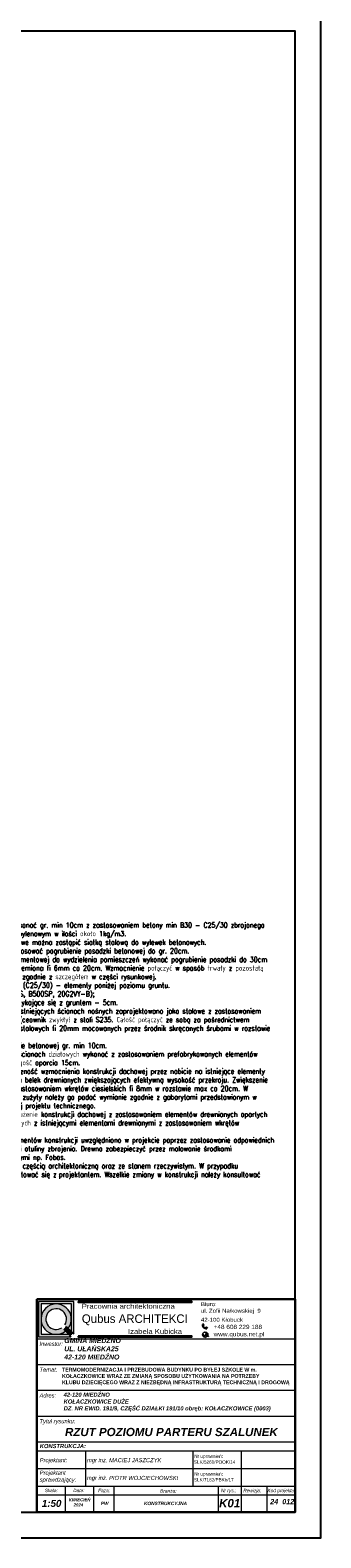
# Model space of a CAD drawing. Header units: millimetres. Extents: x 11984 to 50512, y -26688 to 13952.
# Tile 80 of 85: x 28752 to 29315, y 8761 to 11683. Entities that reach past the tile are written whole.
import ezdxf
from ezdxf.enums import TextEntityAlignment as Align

# ---------------------------------------------------------------- set-up
doc = ezdxf.new("R2010")
doc.units = ezdxf.units.MM
doc.header["$MEASUREMENT"] = 0
doc.linetypes.add('ArchiTECH.PC Solid Line Type', pattern=[0])
doc.layers.add('e-cad_opisy', color=7, linetype='Continuous')
doc.layers.add('e-cad_wypelnienia', color=254, linetype='Continuous')
doc.layers.add('wymiarowanie', color=82, linetype='Continuous', lineweight=9)
doc.styles.add('ArchiTECHStyle1', font='arial.ttf', dxfattribs={"height": 0.16})
doc.styles.add('e-cad_1', font='simplex.shx', dxfattribs={"width": 0.8})
doc.styles.add('Roman', font='SIMPLEX')

msp = doc.modelspace()

# ---------------------------------------------------------------- hatches: boundary and pattern name
for points in [[(28844.91, 9218.99), (28844.91, 9217.95), (29065.22, 9217.95), (29065.22, 9218.99)], [(28844.91, 9151.95), (28844.91, 9150.92), (29065.22, 9150.92), (29065.22, 9151.95)]]:
    msp.add_hatch(color=256).paths.add_polyline_path(points)
at = {"layer": 'wymiarowanie'}
h = msp.add_hatch(color=7, dxfattribs=at)
h.paths.add_polyline_path([(28768.23, 9218.99), (28836.29, 9218.99), (28836.29, 9156.4), (28834.23, 9158.46), (28831.62, 9161.07), (28831.62, 9184.95), (28831.62, 9214.31), (28802.26, 9214.31), (28772.9, 9214.31), (28772.9, 9184.95), (28772.9, 9155.59), (28802.26, 9155.59), (28826.15, 9155.59), (28828.76, 9152.99), (28830.82, 9150.92), (28768.23, 9150.92)])
h.paths.add_polyline_path([(28772.9, 9184.95, -0.4142136), (28802.26, 9214.31, -0.4142136), (28831.62, 9184.95, -0.1647641), (28825.58, 9167.11), (28822.24, 9170.45), (28818.88, 9173.8, 10.2455423), (28813.41, 9168.33), (28816.77, 9164.98), (28820.1, 9161.64, -0.1647641), (28802.26, 9155.59, -0.4142136)])
h = msp.add_hatch(color=7, dxfattribs=at)
h.paths.add_polyline_path([(29088.96, 9169.62), (29087.93, 9170.55, -0.2257017), (29087.66, 9172.1), (29085.21, 9174.31, 0.1923995), (29085.76, 9170.65, 0.0725634), (29087.71, 9168.24)])
h.paths.add_polyline_path([(29085.82, 9175), (29088.11, 9172.94), (29089.12, 9174.06), (29086.83, 9176.11)])
for color, points in [(1, [(28816.77, 9164.98, 0.0788738), (28822.24, 9170.45), (28825.58, 9167.11), (28831.62, 9161.07), (28834.23, 9158.46, -0.046709), (28828.76, 9152.99), (28826.15, 9155.59), (28820.1, 9161.64)]), (7, [(29094.14, 9150.59, 0.0114248), (29094.33, 9150.74), (29094.33, 9150.32)]), (7, [(29096.2, 9155.02), (29096.99, 9154.96), (29096.2, 9154.51, 0.0122344), (29096.21, 9154.76, 0.0123937)])]:
    msp.add_hatch(color=color, dxfattribs=at).paths.add_polyline_path(points)
h = msp.add_hatch(color=7, dxfattribs=at)
h.paths.add_polyline_path([(29090.63, 9155.52), (29095.74, 9152.59, -0.0172131), (29095.58, 9152.27), (29095.07, 9152.56, 0.008189), (29095.06, 9152.57, 0.5397497), (29094.31, 9152.17), (29094.33, 9150.74, -0.0114248), (29094.14, 9150.59)])
h.paths.add_polyline_path([(29090.63, 9155.52), (29096.2, 9155.02, -0.0123937), (29096.21, 9154.76, -0.0122344), (29096.2, 9154.51), (29095.38, 9154.03, 0.5397497), (29095.41, 9153.19, 0.008189), (29095.43, 9153.19), (29095.88, 9152.93, -0.0173245), (29095.74, 9152.59)])
h.paths.add_polyline_path([(29086.65, 9157.78, 0.4200987), (29086.9, 9156.52, -0.5369957), (29087.13, 9155.82, 0.2016291), (29086.91, 9154.51, 0.1070222), (29087.49, 9153.68, 0), (29087.49, 9153.68, -0.4365565), (29087.49, 9153.25, 0.1470815), (29086.98, 9152.82, 0.2070349), (29086.92, 9152.18, -0.421728), (29086.71, 9151.68, -0.3199581)])
h.paths.add_polyline_path([(29087.64, 9150.69, 0.4961021), (29088.51, 9151.21, -0.1925824), (29088.74, 9152.35, -0.3611399), (29089.47, 9152.33, 0.3674112), (29090.3, 9152.21, -1.0208574), (29090.56, 9152.06, -0.1185898), (29089.97, 9151.38, 0.3247332), (29089.91, 9150.57, 0.305926), (29091.41, 9149.53, -0.195201)])
h.paths.add_polyline_path([(29089.42, 9159.79, -0.2349861), (29094.03, 9159.02, 0.5278165), (29093.39, 9158.17, 0.1272686), (29092.59, 9158.5, -0.1207092), (29090.76, 9159.16, 0.0977798)])
h.paths.add_polyline_path([(29093.71, 9156.59, 0.3379247), (29094.01, 9157.24, 0.2733122), (29095.91, 9156.52, -0.0235046), (29096.05, 9156.04, -0.1267146)])
h.paths.add_polyline_path([(29095.74, 9152.59, 0.0173245), (29095.88, 9152.93), (29097.56, 9151.97), (29097.38, 9151.65)])
h.paths.add_polyline_path([(29095.74, 9152.59), (29097.38, 9151.65), (29097.2, 9151.34), (29095.58, 9152.27, 0.0172131)])
h = msp.add_hatch(color=7, dxfattribs=at)
h.paths.add_polyline_path([(29088.96, 9169.62), (29089.99, 9168.69, 0.2257017), (29091.56, 9168.59), (29094.01, 9166.38, -0.1923995), (29090.32, 9166.54, -0.0725634), (29087.71, 9168.24)])
h.paths.add_polyline_path([(29094.63, 9167.06), (29092.34, 9169.12), (29093.35, 9170.24), (29095.64, 9168.18)])

# ---------------------------------------------------------------- linework, layer by layer
for p, q in [((28828.76, 9152.99), (28830.82, 9150.92)), ((28834.23, 9158.46), (28836.29, 9156.4))]:
    msp.add_line(p, q)
for points in [[(28844.91, 9218.99), (28844.91, 9217.95), (29065.22, 9217.95), (29065.22, 9218.99)], [(28844.91, 9151.95), (28844.91, 9150.92), (29065.22, 9150.92), (29065.22, 9151.95)]]:
    msp.add_lwpolyline(points, close=True)
at = {"layer": 'e-cad_wypelnienia'}
for points in [[(25109.96, 8761.05), (29314.96, 8761.05), (29314.96, 11731.05), (25109.96, 11731.05)], [(25209.96, 8811.05), (29264.96, 8811.05), (29264.96, 11681.05), (25209.96, 11681.05)]]:
    msp.add_lwpolyline(points, close=True, dxfattribs=at)
at = {"layer": 'wymiarowanie', "color": 0, "linetype": 'ArchiTECH.PC Solid Line Type', "lineweight": 9}
for p, q in [((28764.96, 8947.07), (28764.96, 9197.07)), ((28764.96, 9147.07), (29264.96, 9147.07)), ((28764.96, 9097.07), (29264.96, 9097.07)), ((28764.96, 9047.07), (29264.96, 9047.07)), ((28764.96, 8997.07), (29264.96, 8997.07)), ((28764.96, 8879.87), (28764.96, 8947.07)), ((28764.96, 8947.07), (29264.96, 8947.07)), ((28764.96, 8929.87), (29264.96, 8929.87)), ((28858.95, 8929.87), (28858.95, 8861.05)), ((29066.92, 8929.87), (29066.92, 8861.05)), ((29160.59, 8929.87), (29160.59, 8861.05)), ((28764.96, 8895.46), (29264.96, 8895.46)), ((28764.96, 8861.05), (29264.96, 8861.05)), ((28764.96, 8861.05), (29264.96, 8861.05)), ((28764.96, 8861.05), (29264.96, 8861.05)), ((28764.96, 8861.05), (29264.96, 8861.05)), ((28764.96, 8861.05), (29264.96, 8861.05)), ((28819.65, 8861.05), (28819.65, 8811.05)), ((28874.34, 8861.05), (28874.34, 8811.05)), ((28914.16, 8861.05), (28914.16, 8811.05)), ((29115.77, 8861.05), (29115.77, 8811.05)), ((29160.59, 8861.05), (29160.59, 8811.05)), ((29210.27, 8861.05), (29210.27, 8811.05)), ((28764.96, 8844.39), (29264.96, 8844.39))]:
    msp.add_line(p, q, dxfattribs=at)
at = {"layer": 'wymiarowanie', "color": 7}
for p, q in [((29086.83, 9176.11), (29085.82, 9175)), ((29086.83, 9176.11), (29089.12, 9174.06)), ((29085.21, 9174.31), (29087.66, 9172.1)), ((29085.82, 9175), (29088.11, 9172.94)), ((29087.93, 9170.55), (29092.33, 9166.58)), ((29088.11, 9172.94), (29089.12, 9174.06)), ((29096.99, 9154.96), (29090.63, 9155.52)), ((29090.63, 9155.52), (29097.38, 9151.65)), ((29094.33, 9150.32), (29090.63, 9155.52)), ((29094.01, 9166.38), (29091.56, 9168.59)), ((29092.34, 9169.12), (29093.35, 9170.24)), ((29094.63, 9167.06), (29092.34, 9169.12)), ((29095.64, 9168.18), (29093.35, 9170.24)), ((29094.31, 9152.17), (29094.33, 9150.32)), ((29095.64, 9168.18), (29094.63, 9167.06)), ((29095.06, 9152.57), (29097.2, 9151.34)), ((29095.38, 9154.03), (29096.99, 9154.96)), ((29095.41, 9153.19), (29097.56, 9151.97)), ((29097.38, 9151.65), (29097.2, 9151.34)), ((29097.38, 9151.65), (29097.56, 9151.97))]:
    msp.add_line(p, q, dxfattribs=at)
at = {"layer": 'wymiarowanie', "color": 1}
for p, q in [((28828.76, 9152.99), (28816.77, 9164.98)), ((28834.23, 9158.46), (28822.24, 9170.45))]:
    msp.add_line(p, q, dxfattribs=at)
at = {"layer": 'wymiarowanie', "color": 0, "lineweight": 30}
msp.add_lwpolyline([(28764.96, 9223.68), (29264.96, 9223.68), (29264.96, 8811.05), (28764.96, 8811.05)], close=True, dxfattribs=at)
at = {"layer": 'wymiarowanie', "color": 7}
for points in [[(28836.29, 9156.4), (28836.29, 9218.99), (28768.23, 9218.99), (28768.23, 9150.92), (28830.82, 9150.92)], [(28831.62, 9161.07), (28831.62, 9214.31), (28772.9, 9214.31), (28772.9, 9155.59), (28826.15, 9155.59)]]:
    msp.add_lwpolyline(points, dxfattribs=at)
at = {"layer": 'wymiarowanie', "color": 7, "lineweight": 13}
msp.add_circle((29090.96, 9154.76), 5.25, dxfattribs=at)
at = {"layer": 'wymiarowanie', "color": 7}
for centre, radius, start, end in [((28802.26, 9184.95), 29.36, 322.57509, 307.42491), ((28802.26, 9184.95), 20.02, 326.14921, 303.85079), ((28802.26, 9184.95), 41.52, 309.65143, 320.34857), ((29090.06, 9173.16), 4.98, 166.67958, 210.24197), ((29095.01, 9176.15), 10.76, 210.73037, 227.33158), ((29087.39, 9157.27), 0.895, 145.81653, 236.96537), ((29086.57, 9152.03), 0.379, 291.2453, 22.71136), ((29088.58, 9154.9), 1.71, 147.73007, 193.32869), ((29087.69, 9152.42), 0.809, 150.948, 197.73589), ((29086.78, 9156.09), 0.443, 321.3211, 74.26354), ((29089.12, 9155.43), 2.39, 202.61984, 227.05452), ((29087.96, 9152.18), 1.16, 113.52157, 146.9902), ((29087.29, 9153.46), 0.293, 313.10426, 47.44022), ((29089.43, 9171.61), 1.84, 164.3158, 215.19037), ((29087.88, 9151.28), 0.638, 247.55357, 353.09799), ((29094.82, 9176.32), 10.76, 228.6417, 245.24291), ((29090.05, 9151.5), 1.57, 147.18676, 190.78958), ((29089.09, 9151.9), 0.575, 48.68881, 128.11552), ((29088.49, 9156.08), 3.82, 53.63525, 75.97372), ((29089.96, 9152.76), 0.646, 221.07993, 301.77551), ((29090.5, 9150.94), 0.69, 140.11365, 212.07498), ((29091.43, 9151.16), 1.63, 201.19555, 269.23648), ((29088.85, 9152.96), 1.93, 305.31298, 332.36541), ((29090.88, 9170.3), 1.84, 240.78291, 291.65748), ((29090.43, 9152.14), 0.15, 330.54591, 152.91124), ((29092.36, 9171.09), 4.98, 245.7313, 289.2937), ((29093.02, 9162.57), 4.1, 236.50654, 264.03785), ((29092.35, 9156.8), 1.72, 14.92604, 81.86713), ((29094, 9158.37), 0.649, 87.29907, 197.66327), ((29093.43, 9157.11), 0.589, 297.9169, 12.60242), ((29095.94, 9160.86), 4.82, 242.38997, 271.27687), ((29095.57, 9158.49), 2, 218.55426, 279.6995), ((29094.81, 9152.13), 0.503, 59.2997, 174.60822), ((29095.67, 9153.63), 0.503, 125.86793, 241.17645)]:
    msp.add_arc(centre, radius, start, end, dxfattribs=at)
at = {"layer": 'wymiarowanie', "color": 1}
msp.add_arc((28802.26, 9184.95), 24.69, 305.9804, 324.0196, dxfattribs=at)

# ---------------------------------------------------------------- texts
at = {"attachment_point": 1}
for s, insert, char_height, width in [('{\\fCentury Gothic|b0|i0|c238|p34;\\W1.15;Pracownia architektoniczna}', (28851.94, 9214.7), 9.6206, 217.3406), ('{\\fCentury Gothic|b0|i0|c238|p34;\\W1.15;Biuro:\\Pul. Zofii Nałkowskiej  9}', (29082.62, 9217.69), 7.6196, 296.6769), ('\\pt6;{\\fCentury Gothic|b0|i0|c238|p34;\\W1.15000x;42-100 Kłobuck}', (29082.62, 9187.52), 7.6196, 296.6769), ('{\\fCentury Gothic|b0|i0|c238|p34;\\W1.15;Izabela Kubicka}', (28941.47, 9165.89), 9.6206, 217.3406), ('{\\fCentury Gothic|b0|i0|c238|p34;\\W1.15;www.qubus.net.pl}', (29107.3, 9159.79), 8.0883, 314.9282), ('{\\fCentury Gothic|b0|i0|c238|p34;\\W1.15;+48 608 229 188}', (29107.3, 9173.97), 8.0883, 314.9282)]:
    msp.add_mtext(s, dxfattribs=dict(at, insert=insert, char_height=char_height, width=width))
at = {"insert": (28808.8, 9090.63), "char_height": 7.33333, "width": 491.9512, "attachment_point": 1, "style": 'Roman'}
msp.add_mtext('\\pi0,l4.713742,t9.628161;{\\fCentury Gothic|b1|i0|c238|p34;TERMOMODERNIZACJA I PRZEBUDOWA BUDYNKU PO BYŁEJ SZKOLE W m. }\\P\\pi0,l4.713742,t9.628161;{\\fCentury Gothic|b1|i0|c238|p34;KOŁACZKOWICE WRAZ ZE ZMIANĄ SPOSOBU UŻYTKOWANIA NA POTRZEBY }\\P\\pi0,l4.713742,t9.628161;{\\fCentury Gothic|b1|i0|c238|p34;KLUBU DZIECIĘCEGO WRAZ Z NIEZBĘDNĄ INFRASTRUKTURĄ TECHNICZNĄ I DROGOWĄ}', dxfattribs=at)
at = {"layer": 'e-cad_opisy', "insert": (28498.17, 9987.1), "char_height": 10, "width": 710.8641, "attachment_point": 1, "style": 'e-cad_1'}
msp.add_mtext('{\\H2.00000x;UWAGI:}\\P\\pi-15,l30;1.^INowoprojektowaną posadzkę wykonać gr. min 10cm z zastosowaniem betony min B30 - C25/30 zbrojonego zbrojeniem rozproszonym polipropylenowym w ilości około 1kg/m3. \\P\\pi0,l30;Alternatywnie włókna polipropylenowe można zastąpić siatką stalową do wylewek betonowych. \\P\\pi-15,l30;2.^IW miejscu ścian działowych zastosować pogrubienie posadzki betonowej do gr. 20cm.\\P\\pi-15,l30;3.^IW miejscu lokalizacji ściany segmentowej do wydzielenia pomieszczeń wykonać pogrubienie posadzki do 30cm zbrojonej 4 prętami fi 12mm strzemiona fi 6mm co 20cm. Wzmocnienie połączyć w sposób trwały z pozostałą częścią posadzki. Całość wykonać zgodnie z szczegółem w części rysunkowej. \\P\\pi-15,l30;4.^INa konstrukcję zastosować B30 (C25/30) - elementy poniżej poziomu gruntu.\\P\\pi-15,l30;5.^IStal - A-IIIN (RB500W, BST500S, B500SP, 20G2VY-B);\\P\\pi-15,l30;6.^IOtulina zbrojenia: - elementy stykające się z gruntem - 5cm.\\P\\pi-15,l30;7.^INowoprojektowana nadproża w istniejących ścianach nośnych zaprojektowano jako stalowe z zastosowaniem belek gorąco walcowanych U200 (ceownik zwykły) z stali S235. Całość połączyć ze sobą za pośrednictwem przewiązek, spawania lub prętów stalowych fi 20mm mocowanych przez środnik skręcanych śrubami w rozstawie co 200mm.\\P\\pi0,l30;Nadproża obsadzać na podbudowie betonowej gr. min 10cm. \\P\\pi-15,l30;8.^INowoprojektowane nadproża w ścianach działowych wykonać z zastosowaniem prefabrykowanych elementów betonowych B11,5. Minimalna długość oparcia 15cm. \\P\\pi-15,l30;9.^IW projekcie przewidziano konieczność wzmocnienia konstrukcji dachowej przez nabicie na istniejące elementy konstrukcji dachowej dodatkowych belek drewnianych zwiększających efektywną wysokość przekroju. Zwiększenie wysokości przekroju wykonać z zastosowaniem wkrętów ciesielskich fi 8mm w rozstawie max co 20cm. W przypadku natrafienia na element zużyty należy go podać wymianie zgodnie z gabarytami przedstawionym w części opisowej oraz obliczeniowej projektu technicznego. \\P\\pi-15,l30;10.^IW projekcie przewidziano przedłużenie konstrukcji dachowej z zastosowaniem elementów drewnianych opartych na istniejących murłatach połączonych z istniejącymi elementami drewnianymi z zastosowaniem wkrętów ciesielskich fi 6mm obustronnie. \\P\\pi-15,l30;11.^IZabezpieczenie żelbetowych elementów konstrukcji uwzględniono w projekcie poprzez zastosowanie odpowiednich materiałów oraz właściwej grubości otuliny zbrojenia. Drewno zabezpieczyć przez malowanie środkami ogniochronnymi oraz grzybobójczymi np. Fobos. \\P\\pi-15,l30;12.^IRysunki sprawdzić i porównać z częścią architektoniczną oraz ze stanem rzeczywistym. W przypadku znaczących różnic należy skontaktować się z\xa0projektantem. Wszelkie zmiany w konstrukcji należy konsultować z\xa0konstruktorem.', dxfattribs=at)
at = {"layer": 'wymiarowanie', "color": 0, "style": 'ArchiTECHStyle1'}
for s, p in [('Nr uprawnień:', (29069.73, 8914.1)), ('SLK/5260/POOK/14', (29069.16, 8902.85)), ('Nr uprawnień:', (29069.73, 8879.7)), ('SLK/7182/PBKb/17', (29069.16, 8868.44))]:
    msp.add_text(s, height=6.4, dxfattribs=at).set_placement(p, align=Align.BOTTOM_LEFT)
at = {"layer": 'wymiarowanie', "color": 7, "insert": (28851.97, 9194.11), "char_height": 16.5424, "width": 250.7895, "attachment_point": 1}
msp.add_mtext('{\\fCentury Gothic|b0|i0|c238|p34;Qubus ARCHITEKCI}', dxfattribs=at)
at = {"layer": 'wymiarowanie', "color": 1, "ltscale": 0.45, "attachment_point": 1}
for s, insert, char_height, width in [('{\\fArial|b1|i1|c238|p34;\\C7;GMINA MIEDŹNO\\PUL. UŁAŃSKA25\\P42-120 MIEDŹNO}', (28817.91, 9148.13), 9.551, 542.8998), ('{\\fArial|b1|i1|c238|p34;\\C7;42-120 MIEDŹNO\\PKOŁACZKOWICE DUŻE\\P\\A1;DZ. NR EWID. 191/9, CZĘŚĆ DZIAŁKI 191/10 obręb: KOŁACZKOWICE (0003)}', (28816.76, 9042.62), 8, 433.6091)]:
    msp.add_mtext(s, dxfattribs=dict(at, insert=insert, char_height=char_height, width=width))
at = {"layer": 'wymiarowanie', "color": 0, "ltscale": 0.45, "attachment_point": 1}
for s, insert, char_height, width in [('{\\fArial CE|b0|i1|c238|p34;Inwestor:}', (28769.92, 9141.1), 7.9972, 507.9365), ('{\\fArial CE|b0|i1|c238|p34;Temat:}', (28769.92, 9091.1), 7.9972, 507.9365), ('{\\fArial CE|b0|i1|c238|p34;Adres:}', (28769.92, 9041.1), 7.9972, 507.9365), ('{\\fArial CE|b0|i1|c238|p34;Tytuł rysunku:}', (28769.92, 8991.1), 7.9972, 507.9365), ('{\\fArial|b1|i1|c238|p34; RZUT POZIOMU PARTERU SZALUNEK}', (28813.07, 8974.19), 16, 507.9365), ('{\\fArial|b1|i1|c238|p34;KONSTRUKCJA:}', (28770.54, 8942.93), 7.9972, 507.9365), ('{\\fArial CE|b0|i1|c238|p34;Projektant:}', (28770.32, 8915.62), 7.9972, 507.9365), ('{\\fArial CE|b0|i1|c238|p34;mgr inż. MACIEJ JASZCZYK}', (28861.91, 8915.62), 7.9972, 507.9365), ('{\\fArial CE|b0|i1|c238|p34;Projektant\\Psprawdzający:}', (28770.32, 8891.23), 7.9972, 507.9365), ('{\\fArial CE|b0|i1|c238|p34;Skala:}', (28780.19, 8856.11), 6.5, 507.9365), ('{\\fArial CE|b0|i1|c238|p34;Data:}', (28835.35, 8856.11), 6.5, 507.9365), ('{\\fArial CE|b0|i1|c238|p34;mgr inż. PIOTR WOJCIECHOWSKI}', (28861.91, 8881.21), 7.9972, 507.9365), ('{\\fArial CE|b0|i1|c238|p34;Faza:}', (28883.57, 8856.11), 6.5862, 507.9365), ('{\\fArial CE|b0|i1|c238|p34;Branża:}', (29003.69, 8855.3), 6.5862, 507.9365), ('{\\fArial CE|b0|i1|c238|p34;Nr rys.:}', (29121.44, 8856.11), 6.5862, 507.9365), ('{\\fArial CE|b0|i1|c238|p34;Rewizja:}', (29164.81, 8856.11), 6.5862, 507.9365), ('{\\fArial CE|b0|i1|c238|p34;Kod projektu:}', (29211.59, 8856.11), 6.5862, 507.9365), ('{\\fArial|b1|i1|c238|p34;1:50}', (28774.51, 8834.6), 13.545, 406.3492), ('\\pt16.667;{\\fArial|b1|i1|c238|p34;     KWIECIEŃ}\\P\\pt16.667;{\\fArial|b1|i1|c238|p34;         2024}', (28815.06, 8837.89), 6, 507.9365), ('{\\fArial CE|b1|i1|c238|p34;PW}', (28888.8, 8831.02), 6.5862, 507.9365), ('{\\fArial CE|b1|i1|c238|p34;KONSTRUKCYJNA}', (28972.33, 8831.02), 6.5862, 507.9365), ('{\\fArial|b1|i1|c238|p34;K01}', (29117.9, 8836.25), 16, 507.9365), ('{\\fArial|b1|i1|c238|p34;24_012}', (29216.88, 8836.25), 10, 507.9365)]:
    msp.add_mtext(s, dxfattribs=dict(at, insert=insert, char_height=char_height, width=width))

doc.saveas('drawing.dxf')
